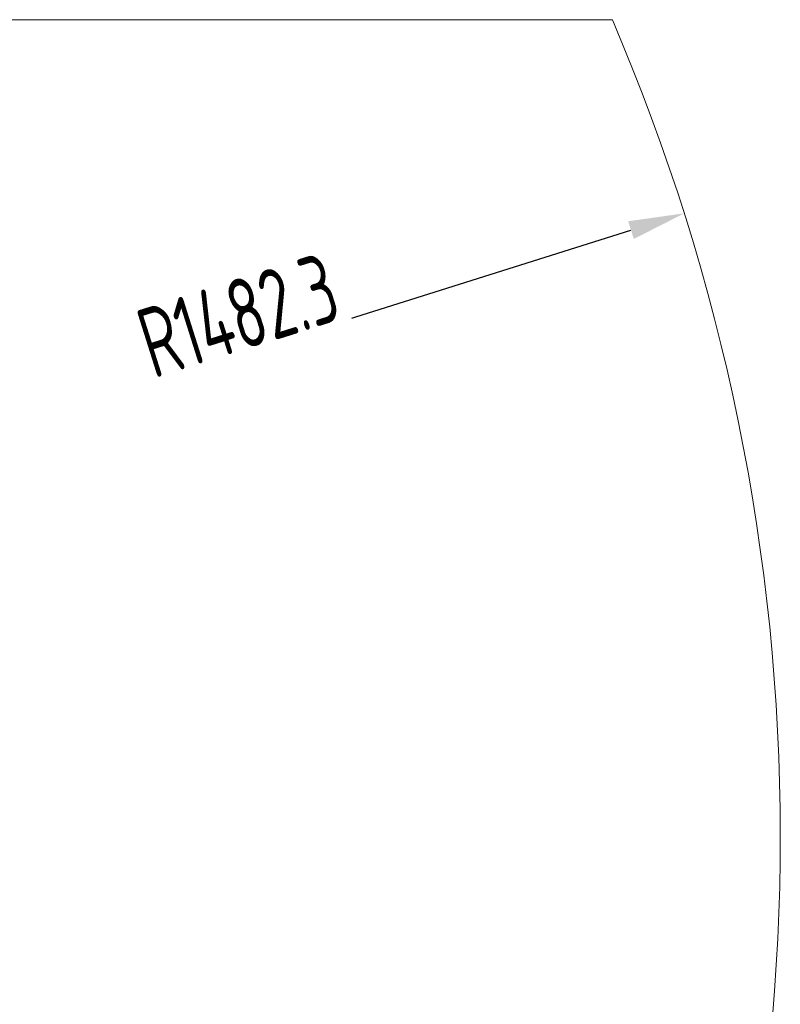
# Model space of a CAD drawing. Header units: millimetres. Extents: x -170 to 6906, y -2212 to 4257.
# Tile 231 of 256: x 6316 to 6861, y -1362 to -657. Entities that reach past the tile are written whole.
import ezdxf

# ---------------------------------------------------------------- set-up
doc = ezdxf.new("R2010")
doc.units = ezdxf.units.MM
doc.styles.add('PC_TEXTSTYLE', font='ISOCP.SHX', dxfattribs={"width": 0.707, "bigfont": 'GBCBIG.SHX'})
doc.dimstyles.new('GB_DIMSTYLE', dxfattribs={"dimtxt": 50, "dimasz": 40, "dimexe": 1, "dimexo": 0, "dimgap": 1.5, "dimtad": 1, "dimdec": 1, "dimdsep": 46, "dimtxsty": 'PC_TEXTSTYLE', "dimcen": 0, "dimclrd": 256, "dimclrt": 3, "dimadec": 1, "dimazin": 2, "dimtp": 0.1, "dimtm": 0.1, "dimtfac": 0.71, "dimtdec": 1, "dimtmove": 0, "dimatfit": 3, "dimfxl": 1, "dimtfill": 1, "dimarcsym": 0})

# ---------------------------------------------------------------- blocks, each defined once
blk = doc.blocks.new('*D39')
at = {"lineweight": -2, "transparency": 16777216}
blk.add_line((6407.95, -916.53), (6754.06, -807.3), dxfattribs=at)
at = {"lineweight": 18, "transparency": 16777216}
blk.add_solid([(6752.06, -800.94), (6756.07, -813.65), (6792.21, -795.26)], dxfattribs=at)
at = {"layer": 'Defpoints', "color": 0, "lineweight": 18, "transparency": 16777216}
for p in [(6792.21, -795.26), (5378.62, -1241.39)]:
    blk.add_point(p, dxfattribs=at)
at = {"color": 3, "lineweight": 18, "transparency": 16777216, "insert": (6472.89, -868.24), "char_height": 50, "attachment_point": 5, "rotation": 17.51574, "style": 'PC_TEXTSTYLE', "bg_fill": 3, "box_fill_scale": 1.1, "bg_fill_color": 256, "bg_fill_true_color": 13158600, "bg_fill_transparency": 0}
blk.add_mtext('R1482.3', dxfattribs=at)

msp = doc.modelspace()

# ---------------------------------------------------------------- linework, layer by layer
at = {"lineweight": 18}
msp.add_line((2573.82, -656.57), (6740.7, -656.57), dxfattribs=at)
msp.add_arc((5378.62, -1241.39), 1482.32, 336.8385, 23.23656, dxfattribs=at)

# ---------------------------------------------------------------- next in the draw order: dimensions: what is measured, and where the dimension line sits
dim = msp.add_radius_dim(center=(5378.62, -1241.39), mpoint=(6792.21, -795.26), dimstyle='GB_DIMSTYLE', dxfattribs=at)
dim.commit()
dim.dimension.update_dxf_attribs({"geometry": '*D39', "text_midpoint": (6480.87, -893.52), "dimtype": 164})

doc.saveas('drawing.dxf')
